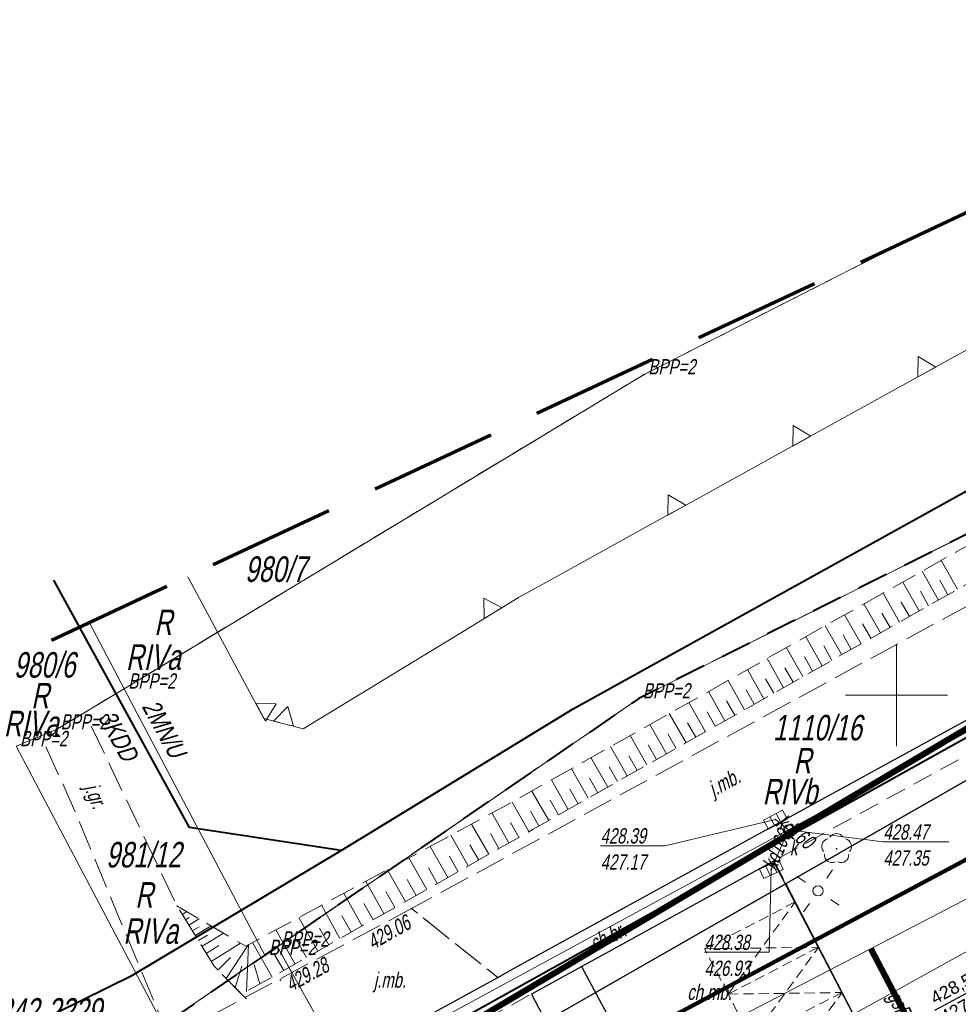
# Model space of a CAD drawing. Header units: metres. Extents: x 7408630 to 7411134, y 5569633 to 5570339.
# Tile 22 of 76: x 7410257 to 7410303, y 5570035 to 5570083. Entities that reach past the tile are written whole.
import ezdxf
from ezdxf.enums import TextEntityAlignment as Align

# ---------------------------------------------------------------- set-up
doc = ezdxf.new("R2010")
doc.units = ezdxf.units.M
doc.header["$MEASUREMENT"] = 0
for name, pattern in [('1.5_0.5', [2, 1.5, -0.5]), ('1.5_1.0', [2.5, 1.5, -1]), ('218-500', [1, 0.5, -0.5]), ('DASHED', [0.75, 0.5, -0.25]), ('DGN Style 3', [8.758007, 6.255719, -2.502288]), ('HIDDEN', [9.525, 6.35, -3.175]), ('mz1.0_0.5', [1.5, 1, -0.5]), ('mz1.25_0.5', [1.75, 1.25, -0.5])]:
    doc.linetypes.add(name, pattern=pattern)
for name, color, linetype, lineweight in [('131-Punkt osnowy pomiarowej-Atr103', 7, 'Continuous', 0), ('203-Punkt załamania granicy działki nie stabilizowany', 7, 'Continuous', 0), ('209-Opis konturu klasyfikacyjnego', 7, 'Continuous', 0), ('210-Oznaczenie użytku', 7, 'Continuous', 0), ('211-Nr działki', 7, 'Continuous', 0), ('216-Granica obrębu', 7, 'Continuous', 0), ('217-Granica konturu klasyfikcyjnego', 7, 'Continuous', 0), ('218-Granica użytku', 7, 'Continuous', 0), ('219-Linia granicy', 7, 'Continuous', 0), ('_BPP1-2', 7, 'Continuous', 0), ('_Gaz', 40, 'GAZ_LINE', 25), ('_Kan-deszczowa', 82, 'KANSAN_LINE', 25), ('_MPZP_linie zagospodarowania', 7, 'Continuous', 0), ('_MPZP_NLZ', 7, 'Continuous', 0), ('_Zakres', 7, 'Continuous', 0), ('chodnik (powierzchnia)', 7, 'Continuous', 0), ('chodnik (powierzchnia)-Atr17', 7, 'Continuous', 0), ('drzewo liściaste (punkt)', 7, 'Continuous', 0), ('Granica', 112, 'Continuous', 80), ('jezdnia (powierzchnia)', 7, 'Continuous', 0), ('jezdnia (powierzchnia)-Atr17', 7, 'Continuous', 0), ('kratka ściekowa (punkt)', 7, 'Continuous', 0), ('krawężnik (linia)', 7, 'Continuous', 0), ('latarnia na słupie lub maszcie (punkt)', 7, 'Continuous', 0), ('mapa krzyze', 7, 'Continuous', 0), ('Opis', 8, 'Continuous', 13), ('przewód gazowy (linia)', 7, 'Continuous', 0), ('przewód gazowy (linia)-Atr1', 7, 'Continuous', 0), ('przewód kanalizacyjny (linia)', 7, 'Continuous', 0), ('przewód kanalizacyjny (linia)-Atr1', 7, 'Continuous', 0), ('punkt o określonej wysokości (sieć kanalizacyjna)', 7, 'Continuous', 0), ('punkt o określonej wysokości (sieć kanalizacyjna)-Atr2', 7, 'Continuous', 0), ('punkt o określonej wysokości (sieć kanalizacyjna)-Atr3', 7, 'Continuous', 0), ('punkt wysokościowy sztuczny', 7, 'Continuous', 0), ('punkt wysokościowy sztuczny-Atr2', 7, 'Continuous', 0), ('SDRPK_420', 7, 'Continuous', 0), ('skarpa nieumocniona (powierzchnia)', 7, 'Continuous', 0), ('słup (punkt)', 7, 'Continuous', 0), ('właz okrągły - siec kanalizacyjna (punkt)', 7, 'Continuous', 0), ('właz okrągły - siec kanalizacyjna (punkt)-Atr17', 7, 'Continuous', 0)]:
    doc.layers.add(name, color=color, linetype=linetype, lineweight=lineweight)
doc.layers.add('_MAPA', color=7, linetype='Continuous')
doc.styles.add('ARIAL', font='tahoma.ttf')
doc.styles.get("Standard").update_dxf_attribs({"font": 'arial.ttf'})
doc.styles.add('Style-WORKING_1250 I 0.20944', font='WORKING_1250.shx', dxfattribs={"oblique": 12})
doc.linetypes.add('GAZ_LINE', pattern='A,0.5,-0.2,["G",ARIAL,S=0.1,R=0,X=-0.1,Y=-0.05],-0.25', length=0.95)
doc.linetypes.add('KANSAN_LINE', pattern='A,0.5,-0.2,["KS",ARIAL,S=0.1,R=0,X=-0.1,Y=-0.05],-0.25', length=0.95)

# ---------------------------------------------------------------- blocks, each defined once
blk = doc.blocks.new('MIEJSCE POSTOJOWE')
at = {"layer": 'SDRPK_420', "color": 7, "linetype": 'DASHED', "lineweight": 13}
blk.add_lwpolyline([(7390925.942, 5525336.927), (7390925.942, 5525339.427), (7390930.942, 5525339.427), (7390930.942, 5525336.927)], close=True, dxfattribs=at)
for points in [[(7390925.942, 5525339.427), (7390930.942, 5525336.927)], [(7390925.942, 5525336.927), (7390930.942, 5525339.427)]]:
    blk.add_lwpolyline(points, dxfattribs=at)
blk = doc.blocks.new('203_1')
at = {"layer": '203-Punkt załamania granicy działki nie stabilizowany', "linetype": 'Continuous', "lineweight": 13}
h = blk.add_hatch(color=96, dxfattribs=at)
edge = h.paths.add_edge_path()
edge.add_arc((0, 0), 0.45, 0, 360)
blk = doc.blocks.new('515_1')
at = {"layer": 'latarnia na słupie lub maszcie (punkt)', "color": 7, "linetype": 'Continuous', "lineweight": 13}
for p, q in [((0, 7.5), (0, 12.5)), ((-12.5, 0), (-7.5, 0)), ((7.5, 0), (12.5, 0)), ((0, -12.5), (0, -7.5))]:
    blk.add_line(p, q, dxfattribs=at)
blk = doc.blocks.new('922_1')
at = {"layer": 'drzewo liściaste (punkt)', "linetype": 'Continuous', "lineweight": 13}
h = blk.add_hatch(color=96, dxfattribs=at)
edge = h.paths.add_edge_path()
edge.add_arc((0, 0), 0.45, 0, 360)
at = {"layer": 'drzewo liściaste (punkt)', "color": 96, "linetype": 'Continuous', "lineweight": 13}
for centre, start, end in [((0, 3.75), 30.147, 149.853), ((-3.57, 1.16), 102.147, 221.853), ((3.57, 1.16), 318.147, 77.853), ((-2.2, -3.03), 174.147, 293.853), ((2.2, -3.03), 246.147, 5.853)]:
    blk.add_arc(centre, 3.75, start, end, dxfattribs=at)
blk = doc.blocks.new('510_1')
at = {"layer": 'słup (punkt)', "color": 7, "linetype": 'Continuous', "lineweight": 13}
blk.add_circle((0, 0), 2.5, dxfattribs=at)
blk = doc.blocks.new('US05_2')
at = {"layer": 'kratka ściekowa (punkt)', "color": 7, "linetype": 'Continuous', "lineweight": 13}
for p, q in [((-5.25, -2.5), (-5.25, 2.5)), ((-5.25, 2.5), (-1.75, 2.5)), ((-1.75, -2.5), (-1.75, 2.5)), ((-1.75, 2.5), (1.75, 2.5)), ((1.75, -2.5), (1.75, 2.5)), ((1.75, 2.5), (5.25, 2.5)), ((5.25, -2.5), (5.25, 2.5)), ((-5.25, -2.5), (-1.75, -2.5)), ((-1.75, -2.5), (1.75, -2.5)), ((1.75, -2.5), (5.25, -2.5))]:
    blk.add_line(p, q, dxfattribs=at)
blk = doc.blocks.new('US05_1')
at = {"layer": 'kratka ściekowa (punkt)', "color": 7, "linetype": 'Continuous', "lineweight": 13}
for p, q in [((-5.25, -2.5), (-5.25, 2.5)), ((-5.25, 2.5), (-1.75, 2.5)), ((-1.75, -2.5), (-1.75, 2.5)), ((-1.75, 2.5), (1.75, 2.5)), ((1.75, -2.5), (1.75, 2.5)), ((1.75, 2.5), (5.25, 2.5)), ((5.25, -2.5), (5.25, 2.5)), ((-5.25, -2.5), (-1.75, -2.5)), ((-1.75, -2.5), (1.75, -2.5)), ((1.75, -2.5), (5.25, -2.5))]:
    blk.add_line(p, q, dxfattribs=at)
blk = doc.blocks.new('US22_1')
at = {"layer": 'właz okrągły - siec kanalizacyjna (punkt)', "color": 7, "linetype": 'Continuous', "lineweight": 13}
blk.add_circle((0, 0), 2.5, dxfattribs=at)
blk = doc.blocks.new('PW01_1')
at = {"layer": 'punkt o określonej wysokości (sieć kanalizacyjna)', "linetype": 'Continuous', "lineweight": 13}
h = blk.add_hatch(color=36, dxfattribs=at)
edge = h.paths.add_edge_path()
edge.add_arc((0, 0), 0.45, 0, 360)
blk = doc.blocks.new('PW02_1')
at = {"layer": 'punkt wysokościowy sztuczny', "linetype": 'Continuous', "lineweight": 13}
h = blk.add_hatch(color=7, dxfattribs=at)
edge = h.paths.add_edge_path()
edge.add_arc((0, 0), 0.45, 0, 360)
blk = doc.blocks.new('140_1')
at = {"layer": '_BPP1-2', "linetype": 'Continuous', "lineweight": 0}
h = blk.add_hatch(color=141, dxfattribs=at)
edge = h.paths.add_edge_path()
edge.add_arc((0, 0), 0.045, 0, 360)
blk = doc.blocks.new('A$C92b4fa8d')
at = {"layer": '216-Granica obrębu', "color": 7, "linetype": '1.5_1.0', "lineweight": 40, "flags": 128}
blk.add_lwpolyline([(234.071, 177.642), (186.85, 152.23), (118.4, 115.38), (107.71, 110.03), (87.37, 99.84), (69.66, 87.67), (69.04, 87.26), (64.07, 83.83), (-15.82, 50.62), (-46.081, 37.141)], dxfattribs=at)
at = {"layer": '217-Granica konturu klasyfikcyjnego', "color": 3, "linetype": '1.5_0.5', "lineweight": 13, "flags": 128}
for points in [[(100.738, 122.39), (87.64, 115.73)], [(87.64, 115.73), (62.15, 100.32)], [(87.37, 99.84), (107.71, 110.03)], [(74.39, 79.2), (112.67, 101.11)], [(62.15, 100.32), (58.83, 98.32)], [(69.66, 87.67), (87.37, 99.84)], [(58.83, 98.32), (56.85, 97.5)], [(69.04, 87.26), (69.66, 87.67)], [(69.66, 87.67), (74.39, 79.2)], [(64.07, 83.83), (69.04, 87.26)]]:
    blk.add_lwpolyline(points, dxfattribs=at)
at = {"layer": '218-Granica użytku', "color": 7, "linetype": '218-500', "lineweight": 13, "flags": 128}
for points in [[(100.738, 122.39), (87.64, 115.73)], [(87.64, 115.73), (62.15, 100.32)], [(87.37, 99.84), (107.71, 110.03)], [(74.39, 79.2), (112.67, 101.11)], [(62.15, 100.32), (58.83, 98.32)], [(69.66, 87.67), (87.37, 99.84)], [(58.83, 98.32), (56.85, 97.5)], [(69.04, 87.26), (69.66, 87.67)], [(69.66, 87.67), (74.39, 79.2)], [(64.07, 83.83), (69.04, 87.26)]]:
    blk.add_lwpolyline(points, dxfattribs=at)
at = {"layer": '219-Linia granicy', "color": 96, "linetype": 'Continuous', "lineweight": 13, "flags": 128}
for points in [[(100.738, 122.39), (87.64, 115.73)], [(87.64, 115.73), (62.15, 100.32)], [(87.37, 99.84), (107.71, 110.03)], [(60.446, 103.549), (62.15, 100.32)], [(112.67, 101.11), (74.39, 79.2)], [(58.83, 98.32), (62.15, 100.32)], [(62.15, 100.32), (69.04, 87.26)], [(87.37, 99.84), (69.66, 87.67)], [(58.83, 98.32), (56.85, 97.5)], [(64.07, 83.83), (56.85, 97.5)], [(69.04, 87.26), (69.66, 87.67)], [(74.39, 79.2), (69.66, 87.67)], [(64.07, 83.83), (69.04, 87.26)]]:
    blk.add_lwpolyline(points, dxfattribs=at)
at = {"layer": '_MPZP_linie zagospodarowania', "color": 212, "linetype": 'Continuous', "lineweight": 40, "flags": 128}
for points in [[(-36.017, 45.88), (-28.946, 49.608), (53.908, 82.011), (62.561, 86.279), (72.781, 92.383), (84.166, 99.327), (208.113, 168.049), (235.982, 182.726)], [(-33.636, 36.641), (21.41, 58.657), (56.431, 72.334), (68.81, 78.645), (239.951, 174.025)], [(72.781, 92.383), (65.355, 93.514), (58.71, 105.642)]]:
    blk.add_lwpolyline(points, dxfattribs=at)
at = {"layer": '_MPZP_NLZ', "color": 212, "linetype": 'Continuous', "lineweight": 13}
for p, q in [((107.395, 119.114), (101.707, 115.969)), ((101.707, 115.969), (101.269, 115.727)), ((101.269, 115.727), (95.581, 112.581)), ((95.581, 112.581), (95.144, 112.339)), ((95.144, 112.339), (89.455, 109.194)), ((89.455, 109.194), (89.018, 108.952)), ((89.018, 108.952), (83.33, 105.806)), ((65.6, 105.197), (65.273, 105.806)), ((83.33, 105.806), (81.483, 104.785)), ((68.672, 99.469), (65.6, 105.197)), ((81.483, 104.785), (78.978, 103.258)), ((78.978, 103.258), (73.428, 99.875)), ((68.998, 98.86), (68.672, 99.469)), ((73.428, 99.875), (70.923, 98.349)), ((70.923, 98.349), (68.998, 98.86))]:
    blk.add_line(p, q, dxfattribs=at)
at = {"layer": '_MPZP_NLZ', "color": 212, "linetype": 'Continuous', "lineweight": 13, "flags": 128}
for points in [[(101.926, 116.09), (101.051, 115.606), (101.062, 116.606), (101.926, 116.09)], [(95.8, 112.702), (94.925, 112.218), (94.937, 113.218), (95.8, 112.702)], [(89.674, 109.315), (88.799, 108.831), (88.811, 109.831), (89.674, 109.315)], [(80.657, 104.282), (79.803, 103.761), (79.773, 104.761), (80.657, 104.282)], [(69.071, 98.724), (68.599, 99.605), (69.598, 99.581), (69.071, 98.724)], [(70.444, 98.476), (69.477, 98.733), (70.178, 99.446), (70.444, 98.476)]]:
    blk.add_lwpolyline(points, close=True, dxfattribs=at)
at = {"layer": '_Zakres', "color": 7, "linetype": 'DGN Style 3', "lineweight": 70, "flags": 128}
blk.add_lwpolyline([(-38.44, 57.308), (8.317, -51.554), (289.417, 90.186), (230.606, 183.118), (-38.44, 57.308)], close=True, dxfattribs=at)
at = {"layer": 'chodnik (powierzchnia)', "color": 7, "linetype": 'mz1.0_0.5', "lineweight": 13, "flags": 128}
for points in [[(137.39, 117.44), (123.95, 110.06), (111.89, 103.44), (107.52, 101.01), (93.44, 93.3), (81.3, 86.64), (80.46, 86.16), (76.5, 83.98), (73.01, 82.06), (70.09, 80.48), (69.27, 79.32), (69.13, 78.22), (73.77, 80.74), (77.26, 82.67), (82.06, 85.32), (94.02, 91.89), (108.26, 99.7), (112.61, 102.15), (124.68, 108.69), (141.07, 117.69)], [(94, 91.88), (98.49, 83.2), (86.56, 76.83)], [(82.11, 85.35), (86.56, 76.83)]]:
    blk.add_lwpolyline(points, dxfattribs=at)
at = {"layer": 'jezdnia (powierzchnia)', "color": 7, "linetype": '1.5_0.5', "lineweight": 13, "flags": 128}
for points in [[(137.39, 117.44), (123.95, 110.06), (111.89, 103.44), (107.52, 101.01), (93.44, 93.3), (81.3, 86.64), (80.46, 86.16), (76.24, 89.54), (96.81, 100.75), (116.57, 111.49), (141.7, 125.38), (162.65, 136.82), (173.81, 142.88), (190.06, 151.83), (205.87, 160.5)], [(60.54, 98.49), (64.73, 89.68), (66.56, 86.71), (67.91, 85.34), (68.15, 85.11)], [(58.32, 97.47), (59.56, 94.73), (61.86, 89.19), (64.38, 83.14)], [(-30.216, 38.159), (-26.6, 39.61), (-19.31, 42.63), (-2.2, 49.23), (14.29, 55.62), (30.36, 62.49), (45.8, 69.91), (57.17, 75.48), (63.46, 78.66), (70.09, 80.48), (73.01, 82.06), (80.46, 86.16), (76.24, 89.54), (64.81, 83.43), (43.45, 72.71), (29.35, 65.99), (11.94, 58.53), (-2.71, 52.79), (-21.61, 45.46), (-31.662, 41.526)]]:
    blk.add_lwpolyline(points, dxfattribs=at)
at = {"layer": 'krawężnik (linia)', "color": 7, "linetype": 'Continuous', "lineweight": 30, "flags": 128}
for points in [[(69.13, 78.22), (69.27, 79.32), (70.09, 80.48), (73.01, 82.06), (76.5, 83.98), (80.46, 86.16), (81.3, 86.64), (93.44, 93.3), (107.52, 101.01), (111.89, 103.44), (123.95, 110.06), (137.39, 117.44)], [(84.57, 86.7), (89.13, 78.18)]]:
    blk.add_lwpolyline(points, dxfattribs=at)
at = {"layer": 'mapa krzyze', "color": 7, "linetype": 'Continuous', "lineweight": 0}
for p, q in [((100, 102.5), (100, 97.5)), ((97.5, 100), (102.5, 100))]:
    blk.add_line(p, q, dxfattribs=at)
at = {"layer": 'przewód gazowy (linia)', "color": 40, "linetype": 'Continuous', "lineweight": 13, "flags": 128}
for points in [[(90.84, 83.46), (141.14, 109.61), (148.31, 97.9), (151.72, 91.37), (152.56, 84.36), (171.91, 48.43)], [(98.75, 87.57), (102.05, 81.26), (103.66, 81.96)]]:
    blk.add_lwpolyline(points, dxfattribs=at)
at = {"layer": 'przewód kanalizacyjny (linia)', "color": 36, "linetype": 'Continuous', "lineweight": 13, "flags": 128}
for points in [[(94.71, 93.4), (129.42, 112.41), (164.07, 131.58), (198.51, 150.56), (234.37, 170.01), (237.715, 171.884)], [(90.81, 73.02), (89.15, 79.5), (103.94, 87.71), (121.08, 97.22)], [(94.71, 93.4), (94.07, 93.9)], [(71.78, 80.94), (94.71, 93.4)], [(94.71, 93.4), (93.87, 91.46)]]:
    blk.add_lwpolyline(points, dxfattribs=at)
at = {"layer": 'punkt o określonej wysokości (sieć kanalizacyjna)-Atr2', "color": 7, "lineweight": 13, "flags": 128}
for points in [[(94.07, 93.9), (88.65, 92.62), (85.504, 92.62)], [(94.71, 93.4), (99.36, 92.81), (102.575, 92.81)], [(93.87, 91.46), (93.77, 87.4), (90.592, 87.4)]]:
    blk.add_lwpolyline(points, dxfattribs=at)
at = {"layer": 'skarpa nieumocniona (powierzchnia)', "color": 7, "linetype": 'Continuous', "lineweight": 13}
for p, q in [((103, 105.2), (102.2, 106.61)), ((102.06, 104.66), (101.26, 106.08)), ((101.11, 104.13), (100.31, 105.55)), ((102.53, 104.93), (102.13, 105.64)), ((100.16, 103.59), (99.36, 105.01)), ((101.58, 104.39), (101.18, 105.1)), ((99.22, 103.06), (98.41, 104.48)), ((100.64, 103.86), (100.24, 104.57)), ((98.27, 102.52), (97.46, 103.94)), ((99.69, 103.32), (99.29, 104.03)), ((97.32, 101.98), (96.51, 103.41)), ((98.74, 102.79), (98.34, 103.5)), ((96.37, 101.44), (95.56, 102.87)), ((97.79, 102.25), (97.39, 102.96)), ((96.84, 101.71), (96.44, 102.43)), ((95.42, 100.91), (94.61, 102.33)), ((95.89, 101.18), (95.49, 101.89)), ((94.46, 100.37), (93.66, 101.8)), ((93.51, 99.83), (92.7, 101.26)), ((94.94, 100.64), (94.54, 101.35)), ((92.56, 99.29), (91.75, 100.72)), ((93.99, 100.1), (93.58, 100.81)), ((91.6, 98.75), (90.79, 100.18)), ((93.03, 99.56), (92.63, 100.27)), ((90.64, 98.21), (89.83, 99.64)), ((92.08, 99.02), (91.67, 99.73)), ((89.69, 97.67), (88.87, 99.1)), ((91.12, 98.48), (90.72, 99.19)), ((88.73, 97.12), (87.92, 98.56)), ((90.17, 97.94), (89.76, 98.65)), ((87.77, 96.58), (86.95, 98.02)), ((89.21, 97.39), (88.8, 98.11)), ((88.25, 96.85), (87.84, 97.57)), ((86.81, 96.04), (85.99, 97.48)), ((85.85, 95.49), (85.03, 96.94)), ((87.29, 96.31), (86.88, 97.03)), ((84.89, 94.95), (84.07, 96.39)), ((86.33, 95.77), (85.92, 96.49)), ((83.92, 94.4), (83.1, 95.85)), ((85.37, 95.22), (84.96, 95.94)), ((82.96, 93.86), (82.14, 95.3)), ((84.4, 94.68), (84, 95.4)), ((81.99, 93.31), (81.17, 94.76)), ((83.44, 94.13), (83.03, 94.85)), ((81.01, 92.76), (80.18, 94.23)), ((82.47, 93.59), (82.07, 94.31)), ((80.02, 92.2), (79.18, 93.68)), ((81.5, 93.04), (81.09, 93.76)), ((80.52, 92.48), (80.1, 93.22)), ((79.02, 91.63), (78.17, 93.14)), ((78.01, 91.06), (77.15, 92.58)), ((79.53, 91.92), (79.1, 92.66)), ((76.98, 90.47), (76.11, 92.02)), ((78.52, 91.34), (78.09, 92.1)), ((75.94, 89.89), (75.05, 91.45)), ((77.5, 90.77), (77.06, 91.53)), ((74.88, 89.29), (73.99, 90.87)), ((76.46, 90.18), (76.02, 90.96)), ((73.82, 88.68), (72.91, 90.29)), ((75.41, 89.59), (74.97, 90.37)), ((64.99, 89.25), (65.22, 89.39)), ((72.73, 88.07), (71.82, 89.7)), ((74.35, 88.99), (73.9, 89.78)), ((65.16, 88.99), (65.34, 89.1)), ((65.32, 88.72), (65.83, 89.03)), ((71.64, 87.45), (70.71, 89.1)), ((73.28, 88.38), (72.82, 89.19)), ((65.49, 88.45), (65.82, 88.65)), ((65.63, 88.22), (66.41, 88.69)), ((70.53, 86.82), (69.59, 88.49)), ((72.19, 87.76), (71.73, 88.58)), ((65.79, 87.97), (66.24, 88.24)), ((65.96, 87.68), (67.02, 88.33)), ((71.09, 87.14), (70.62, 87.97)), ((66.17, 87.34), (66.79, 87.72)), ((66.42, 86.95), (67.86, 87.84)), ((67.15, 86.11), (68.25, 87.77)), ((68.14, 85.47), (68.25, 87.77)), ((69.4, 86.18), (68.44, 87.87)), ((66.75, 86.52), (67.37, 87.14)), ((69.97, 86.5), (69.49, 87.34)), ((67.6, 85.66), (67.92, 86.71)), ((68.8, 85.84), (68.52, 86.8))]:
    blk.add_line(p, q, dxfattribs=at)
at = {"layer": 'skarpa nieumocniona (powierzchnia)', "color": 7, "linetype": 'mz1.25_0.5', "lineweight": 13, "flags": 128}
blk.add_lwpolyline([(212.1, 164.25), (189.89, 152.26), (161.23, 137.08), (134.59, 123.22), (109.23, 108.72), (82.2, 93.43), (67.91, 85.34), (66.56, 86.71), (64.73, 89.68), (68.11, 87.69), (81.19, 94.77), (108.53, 110.18), (134.12, 124.4), (160.35, 138.55), (189.38, 154.43), (211.31, 165.41), (212.1, 164.25)], close=True, dxfattribs=at)
at = {"layer": '203-Punkt załamania granicy działki nie stabilizowany', "color": 96, "linetype": 'Continuous', "lineweight": 13, "xscale": 0.1, "yscale": 0.1, "zscale": 0.1}
for p in [(87.64, 115.73), (62.15, 100.32), (87.37, 99.84), (58.83, 98.32), (69.66, 87.67), (69.04, 87.26)]:
    blk.add_blockref('203_1', p, dxfattribs=at)
at = {"layer": '_BPP1-2', "color": 141, "linetype": 'Continuous', "lineweight": 0}
for p in [(87.64, 115.73), (62.15, 100.32), (87.37, 99.84), (58.83, 98.32), (69.66, 87.67), (69.04, 87.26)]:
    blk.add_blockref('140_1', p, dxfattribs=at)
at = {"layer": 'drzewo liściaste (punkt)', "color": 96, "linetype": 'Continuous', "lineweight": 13, "xscale": 0.1, "yscale": 0.1, "zscale": 0.1}
blk.add_blockref('922_1', (97.07, 92.47), dxfattribs=at)
at = {"layer": 'kratka ściekowa (punkt)', "color": 7, "linetype": 'Continuous', "lineweight": 13, "xscale": 0.1, "yscale": 0.1, "zscale": 0.1}
for name, p, rotation in [('US05_1', (94.07, 93.9), 28.61000000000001), ('US05_2', (93.87, 91.46), 24.82099999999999)]:
    blk.add_blockref(name, p, dxfattribs=dict(at, rotation=rotation))
at = {"layer": 'latarnia na słupie lub maszcie (punkt)', "color": 7, "linetype": 'Continuous', "lineweight": 13, "xscale": 0.1, "yscale": 0.1, "zscale": 0.1, "rotation": 55.57300000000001}
blk.add_blockref('515_1', (96.16, 90.41), dxfattribs=at)
at = {"layer": 'punkt o określonej wysokości (sieć kanalizacyjna)', "color": 36, "linetype": 'Continuous', "lineweight": 13, "xscale": 0.1, "yscale": 0.1, "zscale": 0.1}
for p in [(94.07, 93.9), (94.71, 93.4), (93.87, 91.46)]:
    blk.add_blockref('PW01_1', p, dxfattribs=at)
at = {"layer": 'punkt wysokościowy sztuczny', "color": 7, "linetype": 'Continuous', "lineweight": 13, "xscale": 0.1, "yscale": 0.1, "zscale": 0.1}
for p in [(76.24, 89.54), (69.81, 86.03)]:
    blk.add_blockref('PW02_1', p, dxfattribs=at)
at = {"layer": 'słup (punkt)', "color": 7, "linetype": 'Continuous', "lineweight": 13, "xscale": 0.1, "yscale": 0.1, "zscale": 0.1}
blk.add_blockref('510_1', (96.16, 90.41), dxfattribs=at)
at = {"layer": 'właz okrągły - siec kanalizacyjna (punkt)', "color": 7, "linetype": 'Continuous', "lineweight": 13, "xscale": 0.1, "yscale": 0.1, "zscale": 0.1}
blk.add_blockref('US22_1', (94.71, 93.4), dxfattribs=at)
at = {"layer": '131-Punkt osnowy pomiarowej-Atr103', "color": 7, "lineweight": 13, "insert": (53.618, 83.877), "char_height": 1.25, "attachment_point": 7, "line_spacing_factor": 0.6}
blk.add_mtext('\\FWORKING_1250;\\Q12;\\H1x;\\W0.72;162.242-2229', dxfattribs=at)
at = {"layer": '209-Opis konturu klasyfikacyjnego', "color": 3, "linetype": 'Continuous', "lineweight": 13, "char_height": 1.25, "attachment_point": 7, "line_spacing_factor": 0.6}
for s, insert in [('\\FWORKING_1250;\\Q12;\\H1x;\\W0.72;RIVa', (62.241, 101.227)), ('\\FWORKING_1250;\\Q12;\\H1x;\\W0.72;RIVa', (56.259, 97.97)), ('\\FWORKING_1250;\\Q12;\\H1x;\\W0.72;RIVb', (93.444, 94.627)), ('\\FWORKING_1250;\\Q12;\\H1x;\\W0.72;RIVa', (62.112, 87.793))]:
    blk.add_mtext(s, dxfattribs=dict(at, insert=insert))
at = {"layer": '210-Oznaczenie użytku', "color": 7, "linetype": 'Continuous', "lineweight": 13, "char_height": 1.25, "attachment_point": 7, "line_spacing_factor": 0.6}
for insert in [(63.632, 102.953), (57.596, 99.357), (94.959, 96.163), (62.697, 89.585)]:
    blk.add_mtext('\\FWORKING_1250;\\Q12;\\H1x;\\W0.72;R', dxfattribs=dict(at, insert=insert))
at = {"layer": '211-Nr działki', "color": 96, "linetype": 'Continuous', "lineweight": 13, "char_height": 1.25, "attachment_point": 7, "line_spacing_factor": 0.6}
for s, insert in [('\\FWORKING_1250;\\Q12;\\H1x;\\W0.72;980/7', (68.072, 105.54)), ('\\FWORKING_1250;\\Q12;\\H1x;\\W0.72;980/6', (56.743, 100.846)), ('\\FWORKING_1250;\\Q12;\\H1x;\\W0.72;1110/16', (93.956, 97.769)), ('\\FWORKING_1250;\\Q12;\\H1x;\\W0.72;981/12', (61.261, 91.537))]:
    blk.add_mtext(s, dxfattribs=dict(at, insert=insert))
at = {"layer": '_BPP1-2', "color": 141, "linetype": 'Continuous', "lineweight": 13, "style": 'Style-WORKING_1250 I 0.20944', "oblique": 12, "width": 0.733333}
for p in [(87.64, 115.73), (62.15, 100.32), (87.37, 99.84), (58.83, 98.32), (56.85, 97.5), (69.66, 87.67), (69.04, 87.26)]:
    blk.add_text(' BPP=2', height=0.75, dxfattribs=at).set_placement(p)
at = {"layer": '_MPZP_linie zagospodarowania', "color": 212, "linetype": 'Continuous', "lineweight": 13, "style": 'Style-WORKING_1250 I 0.20944', "oblique": 12, "width": 0.8}
for s, p in [('2MN/U', (64.111, 98.355)), ('3KDD', (61.864, 98.005))]:
    blk.add_text(s, height=0.9, rotation=298.7192, dxfattribs=at).set_placement(p, align=Align.MIDDLE_CENTER)
at = {"layer": 'chodnik (powierzchnia)-Atr17', "color": 7, "lineweight": 13, "insert": (85.208, 87.434), "char_height": 0.75, "attachment_point": 7, "rotation": 25.501, "line_spacing_factor": 0.6}
blk.add_mtext('\\FWORKING_1250;\\Q12;\\H1x;\\W0.725;ch.br.', dxfattribs=at)
at = {"layer": 'chodnik (powierzchnia)-Atr17', "color": 7, "lineweight": 13, "insert": (89.75, 85.05), "char_height": 0.75, "attachment_point": 7, "line_spacing_factor": 0.6}
blk.add_mtext('\\FWORKING_1250;\\Q12;\\H1x;\\W0.725;ch.mb.', dxfattribs=at)
at = {"layer": 'jezdnia (powierzchnia)-Atr17', "color": 7, "lineweight": 13, "char_height": 0.75, "attachment_point": 7, "line_spacing_factor": 0.6}
for s, insert, rotation in [('\\FWORKING_1250;\\Q12;\\H1x;\\W0.725;j.mb.', (91.16, 94.81), 28.589), ('\\FWORKING_1250;\\Q12;\\H1x;\\W0.725;j.gr.', (59.967, 95.39), 292.546)]:
    blk.add_mtext(s, dxfattribs=dict(at, insert=insert, rotation=rotation))
at = {"layer": 'jezdnia (powierzchnia)-Atr17', "color": 7, "lineweight": 13, "insert": (74.39, 85.43), "char_height": 0.75, "attachment_point": 7, "line_spacing_factor": 0.6}
blk.add_mtext('\\FWORKING_1250;\\Q12;\\H1x;\\W0.725;j.mb.', dxfattribs=at)
at = {"layer": 'przewód gazowy (linia)-Atr1', "color": 7, "lineweight": 13, "insert": (99.759, 85.362), "char_height": 0.75, "attachment_point": 4, "rotation": 297.609, "line_spacing_factor": 0.6}
blk.add_mtext('\\FWORKING_1250;\\Q12;\\H1x;\\W0.725;gsD25', dxfattribs=at)
at = {"layer": 'przewód kanalizacyjny (linia)-Atr1', "color": 36, "lineweight": 13, "char_height": 0.75, "attachment_point": 7, "line_spacing_factor": 0.6}
for insert, rotation in [((94.036, 93.613), 322.001), ((94.099, 91.361), 66.587)]:
    blk.add_mtext('\\FWORKING_1250;\\Q12;\\H1x;\\W0.725;kd160', dxfattribs=dict(at, insert=insert, rotation=rotation))
at = {"layer": 'punkt o określonej wysokości (sieć kanalizacyjna)-Atr2', "color": 36, "lineweight": 13, "char_height": 0.75, "attachment_point": 7, "line_spacing_factor": 0.6}
for s, insert in [('\\FWORKING_1250;\\Q12;\\H1x;\\W0.725;428.47', (99.36, 92.907)), ('\\FWORKING_1250;\\Q12;\\H1x;\\W0.725;428.39', (85.504, 92.718)), ('\\FWORKING_1250;\\Q12;\\H1x;\\W0.725;428.38', (90.592, 87.498))]:
    blk.add_mtext(s, dxfattribs=dict(at, insert=insert))
at = {"layer": 'punkt o określonej wysokości (sieć kanalizacyjna)-Atr3', "color": 36, "lineweight": 13, "char_height": 0.75, "attachment_point": 7, "line_spacing_factor": 0.6}
for s, insert in [('\\FWORKING_1250;\\Q12;\\H1x;\\W0.725;427.35', (99.36, 91.632)), ('\\FWORKING_1250;\\Q12;\\H1x;\\W0.725;427.17', (85.504, 91.443)), ('\\FWORKING_1250;\\Q12;\\H1x;\\W0.725;426.93', (90.592, 86.223))]:
    blk.add_mtext(s, dxfattribs=dict(at, insert=insert))
at = {"layer": 'punkt wysokościowy sztuczny-Atr2', "color": 7, "lineweight": 13, "char_height": 0.75, "attachment_point": 1, "line_spacing_factor": 0.6}
for s, insert, rotation in [('\\FWORKING_1250;\\Q12;\\H1x;\\W0.725;429.06', (73.97, 88.15), 29.656), ('\\FWORKING_1250;\\Q12;\\H1x;\\W0.725;429.28', (69.96, 86.1), 28.622)]:
    blk.add_mtext(s, dxfattribs=dict(at, insert=insert, rotation=rotation))
at = {"layer": 'właz okrągły - siec kanalizacyjna (punkt)-Atr17', "color": 7, "lineweight": 13, "insert": (94.78, 92.15), "char_height": 0.75, "attachment_point": 7, "line_spacing_factor": 0.6}
blk.add_mtext('\\FWORKING_1250;\\Q12;\\H1x;\\W0.725;k', dxfattribs=at)

msp = doc.modelspace()

# ---------------------------------------------------------------- linework, layer by layer
for points in [[(7410254.33, 5569932.93), (7410275.68, 5569939.9), (7410351.52, 5569981.29), (7410432.43, 5570025.43), (7410392.12664, 5570096.22365), (7410365.65885, 5570081.3523), (7410312.67, 5570051.11), (7410274.39, 5570029.2), (7410221.02, 5570009.91)], [(7410305.15, 5570030.79), (7410303.45421, 5570034.07217), (7410314.69, 5570039.88), (7410313.8, 5570041.61), (7410312.88, 5570042.07), (7410309.1526, 5570049.09677), (7410294.58111, 5570040.75661), (7410298.13, 5570033.89)], [(7410288.96611, 5570022.25839), (7410294.42217, 5570025.13589), (7410291.97407, 5570029.72083), (7410298.49, 5570033.2), (7410293.97539, 5570041.8655), (7410282.11103, 5570035.34803)]]:
    msp.add_lwpolyline(points, close=True)
msp.add_lwpolyline([(7410338.44959, 5570065.82317), (7410324.98704, 5570058.1397), (7410312.5438, 5570051.03777), (7410294.58111, 5570040.75661), (7410274.39, 5570029.2), (7410265.98098, 5570026.16065)])
at = {"layer": '_Gaz', "linetype": 'Continuous', "const_width": 0.3}
msp.add_lwpolyline([(7410298.75, 5570037.57), (7410302.07879, 5570031.20495), (7410304.33368, 5570032.36997)], dxfattribs=at)
at = {"layer": 'Granica', "linetype": 'HIDDEN', "ltscale": 0.2, "const_width": 0.3}
msp.add_lwpolyline([(7410328.77672, 5570062.49613), (7410327.21788, 5570065.03879), (7410334.24296, 5570068.86631), (7410335.56995, 5570066.4406), (7410351.41096, 5570075.32929), (7410390.98777, 5570002.82142), (7410280.48485, 5569942.52227), (7410251.10174, 5570020.78272), (7410259.22502, 5570023.71878), (7410273.58585, 5570030.63999), (7410311.53026, 5570053.16512), (7410328.77672, 5570062.49613)], dxfattribs=at)

# ---------------------------------------------------------------- block references
at = {"layer": 'Opis', "linetype": 'Continuous', "rotation": 27.33141911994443}
for p in [(3381332.83097, -2731929.75168), (3381333.97882, -2731931.9726), (3381335.12666, -2731934.19351)]:
    msp.add_blockref('MIEJSCE POSTOJOWE', p, dxfattribs=at)

# ---------------------------------------------------------------- next in the draw order: block references
at = {"layer": '_MAPA'}
msp.add_blockref('A$C92b4fa8d', (7410200, 5569950), dxfattribs=at)

# ---------------------------------------------------------------- next in the draw order: linework, layer by layer
at = {"color": 84}
msp.add_line((7410301.89035, 5570034.55857), (7410304.51642, 5570035.96949), dxfattribs=at)
at = {"layer": '_Kan-deszczowa', "linetype": 'Continuous', "const_width": 0.2}
msp.add_lwpolyline([(7410275.5071, 5570027.03245), (7410275.5071, 5570027.03245), (7410321.53646, 5570051.6191)], dxfattribs=at)

# ---------------------------------------------------------------- next in the draw order: texts
at = {"layer": '_Kan-deszczowa', "linetype": 'Continuous', "insert": (7410301.59119, 5570035.3701), "char_height": 0.625, "width": 4.5476419, "attachment_point": 1, "rotation": 28.197993}
msp.add_mtext('428,58\\P427,62', dxfattribs=at)

doc.saveas('drawing.dxf')
